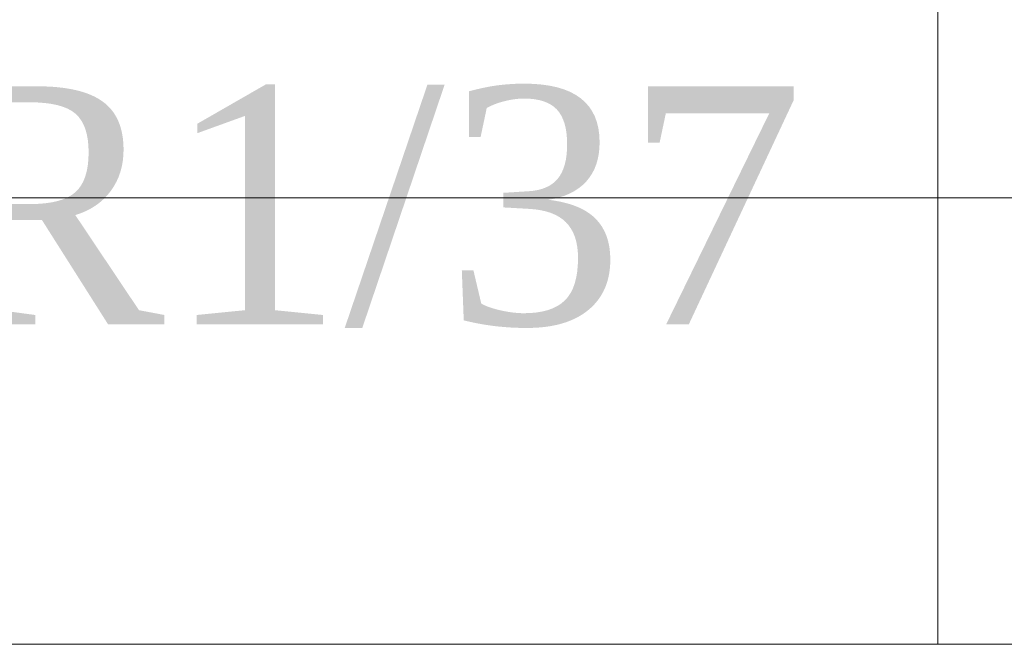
# Model space of a CAD drawing. Header units: centimetres. Extents: x 88729 to 133553, y -16225 to 14174.
# Tile 219 of 231: x 94130 to 94179, y -9256 to -9224. Entities that reach past the tile are written whole.
import ezdxf
from ezdxf.enums import TextEntityAlignment as Align

# ---------------------------------------------------------------- set-up
doc = ezdxf.new("R2010")
doc.units = ezdxf.units.CM
for name, color, linetype in [('A-SCIANY', 252, 'Continuous'), ('A-SUFITY', 252, 'Continuous'), ('E_opisy siły', 5, 'Continuous'), ('E_PODKLAD', 7, 'Continuous'), ('E_siła', 5, 'Continuous'), ('R-MET-IWE', 252, 'Continuous')]:
    doc.layers.add(name, color=color, linetype=linetype)
doc.styles.add('old', font='BOOKOS.TTF')
doc.styles.get("Standard").update_dxf_attribs({"font": 'txt.shx'})

# ---------------------------------------------------------------- blocks, each defined once
blk = doc.blocks.new('E_opis siły')
at = {"layer": 'E_siła', "linetype": 'Continuous', "ltscale": 0.5, "style": 'old', "flags": 4}
blk.add_attdef('OBWÓD', (0, 0), '', height=12, dxfattribs=at)
blk = doc.blocks.new('A$Ce817dbbb')
at = {"layer": 'A-SCIANY', "color": 252, "lineweight": 9, "ltscale": 3}
for p, q in [((2676.103771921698, -19721.01691262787), (2750.603771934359, -19721.01691262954)), ((2676.103771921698, -19721.01691259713), (2796.30582621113, -19721.01691259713)), ((2676.103771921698, -19721.01691259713), (2806.103771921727, -19721.01691259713)), ((2762.603771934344, -19721.01691263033), (2806.103771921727, -19721.01691263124))]:
    blk.add_line(p, q, dxfattribs=at)
at = {"layer": 'A-SUFITY', "lineweight": 0, "ltscale": 0.1}
for p, q in [((2774.103771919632, -19616.01691259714), (2774.103771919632, -19721.01691259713)), ((2806.103771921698, -19698.51691259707), (2676.103771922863, -19698.51691260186))]:
    blk.add_line(p, q, dxfattribs=at)
at = {"layer": 'R-MET-IWE', "color": 252, "lineweight": 9, "width": 0.75}
for tag, rotation, p in [('0-', 90, (-1139.045100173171, -4143.61112119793)), ('0-', 90, (-1113.045100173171, -4143.61112119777)), ('0-', 90, (-1087.045100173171, -4143.611121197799)), ('2-', 90, (-796.0451001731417, -4143.611121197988)), ('2-', 90, (-505.0451001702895, -4143.611121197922)), ('0-', 90, (-480.0451001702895, -4143.611121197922)), ('0-', 90, (-456.0451001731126, -4143.611121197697)), ('2-', 90, (-166.0451001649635, -4143.611121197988)), ('2-', 90, (-625.6628429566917, -4833.611121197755)), ('2-', 90, (-599.6628429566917, -4833.611121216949)), ('2-', 90, (-573.6628429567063, -4833.611121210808)), ('0-', 180, (-2169.638209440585, -4848.467767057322)), ('0-', 180, (-2169.638209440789, -4873.467767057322)), ('0-', 180, (-2169.638209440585, -4899.467767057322)), ('-2', 90, (-1661.470065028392, -4961.64547910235)), ('-2', 90, (-1636.470065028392, -4961.645479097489)), ('0-', 270, (-1489.781563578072, -4968.060876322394)), ('0-', 270, (-1464.781563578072, -4968.060876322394)), ('0-', 270, (-1439.781563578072, -4968.060876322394)), ('0-', 270, (-1364.78156358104, -4968.060876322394)), ('0-', 270, (-1339.78156358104, -4968.060876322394)), ('0-', 270, (-1314.78156358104, -4968.060876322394)), ('0-', 270, (328.2184364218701, -4968.060876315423)), ('0-', 270, (354.2184364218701, -4968.060876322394)), ('0-', 270, (1256.218436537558, -4968.060876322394)), ('0-', 270, (1282.218436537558, -4968.060876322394)), ('0-', 90, (-513.045100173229, -5496.611121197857)), ('0-', 90, (-487.045100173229, -5496.611121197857)), ('K.S.-', 90, (-487.045100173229, -5766.111121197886)), ('0-', 90, (-513.045100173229, -5766.111121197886)), ('1-', 90, (-539.045100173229, -6114.61112119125)), ('0-', 90, (-513.045100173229, -6114.61112119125)), ('0-', 90, (-487.045100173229, -6114.61112119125)), ('0-', 90, (301.9548998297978, -6545.611121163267)), ('0-', 90, (327.9548998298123, -6545.611121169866)), ('0-', 90, (353.9548998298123, -6545.611121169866)), ('0-', 90, (416.1127260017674, -6545.611121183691)), ('0-', 90, (1255.954899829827, -6545.61112118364)), ('0-', 90, (1281.954899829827, -6545.611121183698)), ('1-', 90, (2382.954899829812, -6845.611121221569)), ('1-', 90, (2408.954899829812, -6845.611121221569)), ('1-', 90, (2434.954899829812, -6845.611121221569)), ('1-', 90, (2827.954899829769, -6845.611121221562)), ('1-', 90, (2853.954899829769, -6845.611121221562)), ('1-', 90, (2879.954899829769, -6845.611121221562)), ('<-2', 90, (-910.6403339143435, -10482.40939062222)), ('2->', 90, (-718.1457391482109, -10854.37985775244)), ('2->', 90, (-692.1457391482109, -10854.37985775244)), ('2->', 90, (-744.1457391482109, -10870.80312181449)), ('-0', 90, (-186.0929879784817, -12450.12101217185)), ('1-', 90, (2264.472003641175, -12866.37985777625)), ('1-', 90, (2290.472003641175, -12866.37985777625)), ('1-', 90, (2316.472003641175, -12866.37985777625)), ('1-', 90, (2709.472003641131, -12866.37985777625)), ('1-', 90, (2735.472003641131, -12866.37985777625)), ('1-', 90, (2761.472003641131, -12866.37985777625)), ('<-KL', 90, (-700.0117445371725, -16780.91288204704)), ('-0', 90, (-179.9385478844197, -18957.53318950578)), ('0->', 90, (-1257.527996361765, -23179.04642257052)), ('0->', 90, (-1231.527996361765, -23179.04642257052)), ('0->', 90, (-1205.527996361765, -23179.04642257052)), ('0->', 90, (-600.5279963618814, -23179.04642257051)), ('0->', 90, (-574.5279963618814, -23179.04642257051)), ('0->', 90, (-1692.527996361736, -24074.04642257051)), ('0->', 90, (-1666.527996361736, -24074.04642257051)), ('0->', 90, (-1640.527996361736, -24074.04642257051)), ('0->', 90, (-1486.527996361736, -24074.04642257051)), ('0->', 90, (-1460.527996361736, -24074.04642257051)), ('0->', 90, (-1434.527996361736, -24074.04642257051)), ('<-0', 90, (-499.8181186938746, -24383.56468887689)), ('<-0', 90, (-298.1094189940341, -24383.56468887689)), ('<-0', 180, (-587.122234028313, -25088.85914915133)), ('<-0', 270, (-496.6311895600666, -25202.67716454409)), ('<-0', 180, (-1353.253081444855, -25419.35915027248)), ('<-0', 180, (-1187.253080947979, -25444.101496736)), ('<-0', 90, (-179.6136406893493, -25454.22227704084)), ('<-0', 90, (-69.59266195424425, -26375.35850211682)), ('<-0', 90, (-43.59266195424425, -26375.35850211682))]:
    blk.add_attdef(tag, text='', height=17, rotation=rotation, dxfattribs=at).set_placement(p, align=Align.MIDDLE)
for tag, p in [('2-', (1424.81154568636, -4179.204230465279)), ('2-', (1424.811545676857, -4205.204230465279)), ('K.S.-', (-76.89121035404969, -4264.204230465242)), ('KL-', (-613.1324395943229, -4292.184885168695)), ('1-', (-613.1324395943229, -4312.184885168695)), ('1-', (-613.1324395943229, -4332.184885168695)), ('K.S.-', (1414.126295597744, -4333.662120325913)), ('0-', (-70.18845431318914, -4341.204230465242)), ('0-', (469.811545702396, -4341.204230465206)), ('1-', (-613.1324395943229, -4352.184885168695)), ('0-', (1424.81154568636, -4361.204230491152)), ('0-', (-70.1884543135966, -4367.204230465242)), ('1-', (469.811545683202, -4367.204230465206)), ('0-', (1099.81154568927, -4368.204230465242)), ('2-', (1424.81154568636, -4387.204230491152)), ('1-', (-70.18845431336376, -4393.204230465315)), ('1-', (469.8115456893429, -4393.204230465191)), ('1-', (1099.81154568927, -4394.204230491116)), ('2-', (1424.811545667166, -4413.204230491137)), ('2-', (-70.18845431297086, -4419.204230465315)), ('2-', (1099.81154568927, -4420.204230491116)), ('2-', (469.8115456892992, -4444.204230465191)), ('K.S.-', (-76.89121035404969, -4445.204230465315)), ('2-', (1099.811545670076, -4446.204230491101)), ('2-', (469.8115456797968, -4470.204230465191)), ('2-', (-825.1884543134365, -4496.20423046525)), ('2-', (-825.1884543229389, -4522.20423046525)), ('2-', (-70.18845431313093, -4574.204230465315)), ('2-', (-70.18845431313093, -4600.204230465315)), ('K.S.-', (1089.126295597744, -4600.662120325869)), ('2-', (1099.811545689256, -4653.204230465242)), ('2-', (-70.18845431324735, -4669.204230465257)), ('2-', (1099.811545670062, -4679.204230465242)), ('-1', (1806.777187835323, -4690.779265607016)), ('1-', (-70.18845431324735, -4695.204230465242)), ('2-', (1099.811545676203, -4705.204230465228)), ('-1', (1806.77718777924, -4716.295275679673)), ('K.S.-', (-73.20403678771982, -4721.20423046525)), ('-1', (1806.777187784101, -4743.070105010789)), ('FR-', (-70.1884543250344, -4747.204230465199)), ('0-', (-1066.188454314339, -6382.704230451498)), ('0-', (-1066.188454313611, -6408.704230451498)), ('2-', (1729.811545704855, -6586.204230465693)), ('2-', (1729.811545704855, -6612.204230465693)), ('2-', (1729.811545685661, -6638.204230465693)), ('2-', (1729.811545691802, -6664.204230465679)), ('K.S.-', (469.8115456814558, -6788.204230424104)), ('1-', (-962.1884543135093, -6915.204230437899)), ('1-', (-460.1884543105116, -6923.204230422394)), ('1-', (469.8115456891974, -6923.204230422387)), ('2-', (1729.81154568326, -6923.204230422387)), ('2-', (1729.811545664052, -6949.204230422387)), ('1-', (-460.1884543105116, -6949.204230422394)), ('1-', (469.8115456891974, -6949.204230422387)), ('K.S.-', (2901.81154567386, -6960.204230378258)), ('2-', (1729.811545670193, -6975.204230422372)), ('2-', (1729.811545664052, -7001.204230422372)), ('2-', (-460.188454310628, -7026.204230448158)), ('0-', (469.8115456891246, -7026.204230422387)), ('2-', (-460.188454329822, -7052.204230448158)), ('0-', (469.8115456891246, -7052.20423044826)), ('2-', (-460.1884543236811, -7078.204230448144)), ('2-', (469.8115456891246, -7078.20423044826)), ('1-', (2901.811545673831, -7088.204230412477)), ('2-', (469.8115456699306, -7104.204230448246)), ('1-', (2901.811545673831, -7114.204230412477)), ('0-', (1729.8115456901, -7131.204230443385)), ('2-', (-460.1884543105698, -7141.204230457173)), ('0-', (1729.811545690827, -7157.204230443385)), ('2-', (-460.1884543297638, -7167.204230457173)), ('2-', (469.8115456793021, -7181.204230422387)), ('2-', (1729.811545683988, -7183.204230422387)), ('0-', (-460.1884543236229, -7193.204230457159)), ('2-', (469.8115456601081, -7207.204230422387)), ('2-', (1729.811545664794, -7209.204230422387)), ('K.S.-', (-470.8737044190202, -7217.66212031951)), ('2-', (469.811545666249, -7233.204230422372)), ('2-', (1729.811545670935, -7235.204230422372)), ('1-', (-460.1884543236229, -7245.204230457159)), ('2-', (469.8115456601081, -7259.204230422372)), ('2-', (1729.811545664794, -7261.204230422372)), ('2-', (1729.811545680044, -7287.204230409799)), ('2-', (-460.1884543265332, -7297.204230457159)), ('2->', (-943.671350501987, -10542.97296701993)), ('-1', (1688.294291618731, -10711.54800216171)), ('-1', (1688.294291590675, -10737.54800216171)), ('-1', (1688.294291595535, -10763.54800216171)), ('<-2', (1685.551428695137, -12605.39207067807)), ('2->', (1611.328649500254, -12636.47231570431)), ('2->', (1611.328649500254, -12658.97296702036)), ('2->', (1590.765905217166, -12684.97296702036)), ('K.S.-', (2783.328649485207, -12980.97296693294)), ('2->', (-578.6713505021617, -13046.97296699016)), ('2->', (-578.6713505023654, -13072.97296699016)), ('<-2', (-476.8812789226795, -13105.94245335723)), ('1-', (2783.328649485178, -13108.97296696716)), ('1-', (2783.328649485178, -13134.97296696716)), ('<-1', (-610.7871054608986, -16857.82872126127)), ('<-1', (-610.7871054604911, -16877.82872126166)), ('<-1', (1688.294291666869, -17218.96017948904)), ('<-1', (1688.294291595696, -17244.96017948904)), ('<-1', (1688.294291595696, -17270.96017948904)), ('<-1', (-478.9141148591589, -18553.4290636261)), ('<-0', (-2287.983430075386, -23879.57486623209)), ('<-0', (-2287.983430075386, -23905.57486623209)), ('<-0', (-2287.983430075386, -23931.57486623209)), ('<-0', (-343.0768254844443, -24738.18345111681)), ('<-0', (-478.9141148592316, -25059.68345111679))]:
    blk.add_attdef(tag, text='', height=17, dxfattribs=at).set_placement(p, align=Align.MIDDLE)

msp = doc.modelspace()

# ---------------------------------------------------------------- block references
at = {"layer": 'E_opisy siły', "linetype": 'Continuous'}
ref = msp.add_blockref('E_opis siły', (94185.35186152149, -9239.503427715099, -600.0000000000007), dxfattribs=dict(at, xscale=-1))
ref.add_attrib('OBWÓD', 'R1/37', (94124.93035614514, -9239.503427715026, -600.0000000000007), dxfattribs={"color": 3, "linetype": 'Continuous', "ltscale": 0.5, "height": 12, "style": 'old'})
at = {"layer": 'E_PODKLAD'}
msp.add_blockref('A$Ce817dbbb', (91401.87412459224, 10465.39113323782), dxfattribs=at)

doc.saveas('drawing.dxf')
